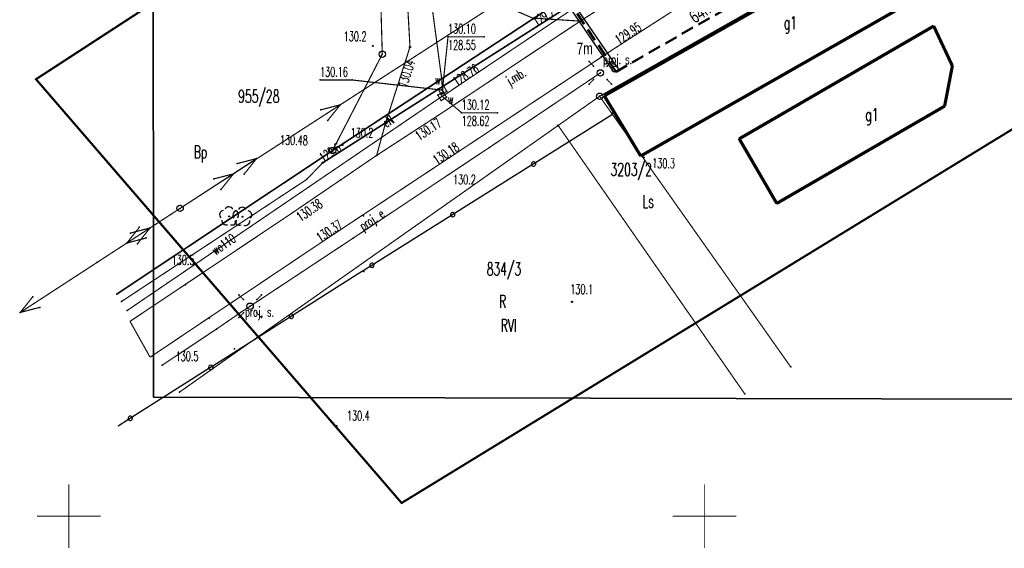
# Model space of a CAD drawing. Extents: x 6497146 to 6497453, y 5961397 to 5961603.
# Tile 1 of 10: x 6497146 to 6497224, y 5961397 to 5961439. Entities that reach past the tile are written whole.
import ezdxf

# ---------------------------------------------------------------- set-up
doc = ezdxf.new("R2010")
doc.units = 0
doc.header["$MEASUREMENT"] = 0
for name, pattern in [('BKO', [1.5, 1, -0.5]), ('GAO', [2.5, 1.5, -1]), ('GPE', [2, 1, 1]), ('GUZ', [1.5, 1, -0.5]), ('WSQ', [1.75, 1.25, -0.5])]:
    doc.linetypes.add(name, pattern=pattern)
doc.layers.get('0').update_dxf_attribs({"linetype": 'CONTINUOUS'})
for name, color, linetype, lineweight in [('_Opisy', 7, 'CONTINUOUS', 25), ('Oświetlenie drogowe', 10, 'BKO', 50), ('przepusty', 104, 'CONTINUOUS', 25)]:
    doc.layers.add(name, color=color, linetype=linetype, lineweight=lineweight)
for name, color, linetype in [('budynek ewidencyjny', 7, 'CONTINUOUS'), ('drzewo liściaste', 96, 'CONTINUOUS'), ('granica', 96, 'GPE'), ('jezdnia', 7, 'WSQ'), ('latarnia - ob. projektowany', 1, 'CONTINUOUS'), ('numer działki ewidencyjnej', 96, 'CONTINUOUS'), ('obręb ewidencyjny', 7, 'GAO'), ('obudowa ochronna przewodu', 7, 'CONTINUOUS'), ('ogrodzenie trwałe', 7, 'CONTINUOUS'), ('opis bud', 7, 'CONTINUOUS'), ('opis wysok', 7, 'CONTINUOUS'), ('prz elektroenerg podz - ob. proj', 1, 'WSQ'), ('przewód elektroenergetyczny niskiego napięcia', 1, 'CONTINUOUS'), ('przewód elektroenergetyczny podziemny', 1, 'CONTINUOUS'), ('przewód wodociągowy', 5, 'CONTINUOUS'), ('rzedna', 7, 'CONTINUOUS'), ('rzedna-Atr2', 7, 'CONTINUOUS'), ('rzedna-Atr3', 7, 'CONTINUOUS'), ('siatka', 7, 'CONTINUOUS'), ('słup przewodów napowietrznych', 7, 'GUZ'), ('użytek', 96, 'WSQ'), ('właz do komory lub kanału - kwadratowy', 7, 'CONTINUOUS'), ('Zakres', 4, 'WSQ')]:
    doc.layers.add(name, color=color, linetype=linetype)
doc.layers.get('0').off()
doc.styles.add('EL', font='romans.shx', dxfattribs={"width": 0.7})
doc.styles.get("Standard").update_dxf_attribs({"font": 'simplex.shx', "width": 0.85})

# ---------------------------------------------------------------- blocks, each defined once
blk = doc.blocks.new('L_0_02_1')
at = {"color": 0}
blk.add_point((0, 0), dxfattribs=at)
blk = doc.blocks.new('L_0_02_2')
at = {"color": 0}
blk.add_point((0, 0), dxfattribs=at)
blk = doc.blocks.new('OTZL')
at = {"color": 0, "linetype": 'Continuous'}
blk.add_circle((0, 0), 0.0721, dxfattribs=at)
for centre, radius, start, end in [((-0.8, 0.24), 0.7, 101.6336, 222.6141), ((-0.02, 0.82), 0.68, 29.5388, 149.6209), ((0.78, 0.24), 0.7, 318.5035, 78.3664), ((-0.46, -0.64), 0.7, 175.1009, 291.5014), ((0.46, -0.66), 0.7, 249.444, 4.8991)]:
    blk.add_arc(centre, radius, start, end, dxfattribs=at)

msp = doc.modelspace()

# ---------------------------------------------------------------- linework, layer by layer
at = {"layer": 'budynek ewidencyjny', "linetype": 'Continuous', "const_width": 0.25}
for points in [[(6497192.112, 5961433.066), (6497215.013, 5961446.051)], [(6497217.613, 5961441.241), (6497194.973, 5961428.331)], [(6497202.723, 5961429.681), (6497218.013, 5961438.551)], [(6497218.013, 5961438.551), (6497219.483, 5961435.421)], [(6497219.483, 5961435.421), (6497218.873, 5961432.251)], [(6497194.973, 5961428.331), (6497192.112, 5961433.066)], [(6497218.873, 5961432.251), (6497205.673, 5961424.601)], [(6497205.673, 5961424.601), (6497202.723, 5961429.681)]]:
    msp.add_lwpolyline(points, dxfattribs=at)
at = {"layer": 'budynek ewidencyjny'}
for p in [(6497218.013, 5961438.551), (6497218.013, 5961438.551), (6497219.483, 5961435.421), (6497219.483, 5961435.421), (6497192.243, 5961433.111), (6497192.243, 5961433.111), (6497218.873, 5961432.251), (6497218.873, 5961432.251), (6497202.723, 5961429.681), (6497202.723, 5961429.681), (6497194.973, 5961428.331), (6497194.973, 5961428.331), (6497205.673, 5961424.601), (6497205.673, 5961424.601)]:
    msp.add_point(p, dxfattribs=at)
at = {"layer": 'drzewo liściaste'}
for p in [(6497162.61, 5961423.58), (6497163.65, 5961423.55)]:
    msp.add_point(p, dxfattribs=at)
at = {"layer": 'granica', "linetype": 'GPE', "const_width": 0.09}
for points in [[(6497191.743, 5961433.031), (6497278.863, 5961482.331)], [(6497174.653, 5961436.341), (6497173.895, 5961463.129)], [(6497170.743, 5961428.761), (6497188.803, 5961440.631)], [(6497174.653, 5961436.341), (6497170.743, 5961428.761)], [(6497188.483, 5961430.731), (6497191.743, 5961433.031)], [(6497206.77, 5961411.737), (6497191.743, 5961433.031)], [(6497158.7, 5961409.752), (6497188.483, 5961430.731)], [(6497203.156, 5961409.616), (6497188.483, 5961430.731)], [(6497153.779, 5961417.466), (6497170.743, 5961428.761)]]:
    msp.add_lwpolyline(points, dxfattribs=at)
at = {"layer": 'granica', "linetype": 'GPE'}
for centre, radius in [((6497174.653, 5961436.341), 0.25), ((6497191.743, 5961433.031), 0.25), ((6497188.483, 5961430.731), 0.045), ((6497170.743, 5961428.761), 0.25)]:
    msp.add_circle(centre, radius, dxfattribs=at)
at = {"layer": 'jezdnia', "linetype": 'WSQ', "const_width": 0.09}
for points in [[(6497175.777, 5961467.895), (6497176.113, 5961459.071), (6497176.273, 5961446.751), (6497176.833, 5961436.911), (6497174.883, 5961430.831), (6497174.213, 5961428.381), (6497179.357, 5961431.727), (6497190.223, 5961438.941), (6497186.483, 5961439.181), (6497183.713, 5961440.371), (6497181.833, 5961443.111), (6497180.843, 5961447.101), (6497180.153, 5961459.441)], [(6497200.353, 5961445.461), (6497190.223, 5961438.941)], [(6497193, 5961436.847), (6497202.213, 5961442.771)], [(6497190.223, 5961438.941), (6497179.357, 5961431.727)], [(6497181.229, 5961429.059), (6497193, 5961436.847)], [(6497179.357, 5961431.727), (6497174.213, 5961428.381)], [(6497169.582, 5961421.346), (6497181.229, 5961429.059)], [(6497174.213, 5961428.381), (6497167.478, 5961423.789)], [(6497167.478, 5961423.789), (6497154.816, 5961415.319)], [(6497156.395, 5961412.501), (6497169.582, 5961421.346)], [(6497154.816, 5961415.319), (6497156.395, 5961412.501)]]:
    msp.add_lwpolyline(points, dxfattribs=at)
at = {"layer": 'jezdnia'}
for p in [(6497190.223, 5961438.941), (6497190.223, 5961438.941), (6497176.833, 5961436.911), (6497191.873, 5961436.121), (6497174.883, 5961430.831), (6497174.213, 5961428.381), (6497174.213, 5961428.381), (6497171.383, 5961426.451), (6497173.173, 5961423.611), (6497159.183, 5961418.201), (6497161.043, 5961415.561)]:
    msp.add_point(p, dxfattribs=at)
at = {"layer": 'latarnia - ob. projektowany', "linetype": 'Continuous', "const_width": 0.07}
for points in [[(6497191.273, 5961435.402), (6497190.92, 5961435.755)], [(6497192.334, 5961435.402), (6497192.687, 5961435.755)], [(6497191.273, 5961434.341), (6497190.92, 5961433.988)], [(6497192.334, 5961434.341), (6497192.687, 5961433.988)], [(6497163.733, 5961417.042), (6497163.38, 5961417.395)], [(6497164.794, 5961417.042), (6497165.147, 5961417.395)], [(6497163.733, 5961415.981), (6497163.38, 5961415.628)], [(6497164.794, 5961415.981), (6497165.147, 5961415.628)]]:
    msp.add_lwpolyline(points, dxfattribs=at)
at = {"layer": 'latarnia - ob. projektowany', "linetype": 'Continuous'}
for centre in [(6497191.803, 5961434.871), (6497164.263, 5961416.511)]:
    msp.add_circle(centre, 0.25, dxfattribs=at)
at = {"layer": 'latarnia - ob. projektowany'}
for p in [(6497190.92, 5961435.755), (6497192.687, 5961435.755), (6497191.273, 5961435.402), (6497191.803, 5961434.871), (6497192.334, 5961435.402), (6497190.92, 5961433.988), (6497191.273, 5961434.341), (6497192.334, 5961434.341), (6497192.687, 5961433.988), (6497163.38, 5961417.395), (6497163.733, 5961417.042), (6497164.794, 5961417.042), (6497165.147, 5961417.395), (6497164.263, 5961416.511), (6497163.38, 5961415.628), (6497163.733, 5961415.981), (6497164.794, 5961415.981), (6497165.147, 5961415.628)]:
    msp.add_point(p, dxfattribs=at)
at = {"layer": 'obręb ewidencyjny', "linetype": 'GAO', "const_width": 0.13}
for points in [[(6497153.779, 5961417.466), (6497170.743, 5961428.761), (6497188.803, 5961440.631), (6497216.983, 5961459.111), (6497221.783, 5961461.691), (6497271.943, 5961489.751), (6497274.333, 5961487.191), (6497278.863, 5961482.331), (6497291.403, 5961469.611), (6497295.629, 5961465.111)], [(6497295.629, 5961465.111), (6497291.403, 5961469.611), (6497278.863, 5961482.331), (6497274.333, 5961487.191), (6497271.943, 5961489.751), (6497221.783, 5961461.691), (6497216.983, 5961459.111), (6497188.803, 5961440.631), (6497170.743, 5961428.761), (6497153.779, 5961417.466)]]:
    msp.add_lwpolyline(points, dxfattribs=at)
at = {"layer": 'obręb ewidencyjny'}
for p in [(6497170.743, 5961428.761), (6497170.743, 5961428.761), (6497153.779, 5961417.466), (6497153.779, 5961417.466)]:
    msp.add_point(p, dxfattribs=at)
at = {"layer": 'obudowa ochronna przewodu', "linetype": 'Continuous', "const_width": 0.13}
msp.add_lwpolyline([(6497190.363, 5961440.801), (6497189.203, 5961440.041), (6497169.963, 5961427.791)], dxfattribs=at)
at = {"layer": 'obudowa ochronna przewodu'}
msp.add_point((6497169.963, 5961427.791), dxfattribs=at)
at = {"layer": 'ogrodzenie trwałe', "linetype": 'Continuous'}
msp.add_lwpolyline([(6497192.75, 5961431.597), (6497186.693, 5961427.797), (6497186.693, 5961427.797, 1), (6497186.397, 5961427.611, 1), (6497186.693, 5961427.797), (6497186.397, 5961427.611), (6497180.34, 5961423.811), (6497180.34, 5961423.811, 1), (6497180.044, 5961423.625, 1), (6497180.34, 5961423.811), (6497180.044, 5961423.625), (6497173.987, 5961419.825), (6497173.987, 5961419.825, 1), (6497173.691, 5961419.639, 1), (6497173.987, 5961419.825), (6497173.691, 5961419.639), (6497172.681, 5961419.006), (6497172.681, 5961419.006), (6497167.649, 5961415.815), (6497167.649, 5961415.815, 1), (6497167.354, 5961415.627, 1), (6497167.649, 5961415.815), (6497167.354, 5961415.627), (6497161.316, 5961411.798), (6497161.316, 5961411.798, 1), (6497161.02, 5961411.61, 1), (6497161.316, 5961411.798), (6497161.02, 5961411.61), (6497154.982, 5961407.781), (6497154.982, 5961407.781, 1), (6497154.687, 5961407.593, 1), (6497154.982, 5961407.781), (6497154.687, 5961407.593), (6497153.871, 5961407.076)], format="xyb", dxfattribs=at)
at = {"layer": 'ogrodzenie trwałe'}
for p in [(6497192.763, 5961431.691), (6497173.203, 5961419.251), (6497163.043, 5961413.151)]:
    msp.add_point(p, dxfattribs=at)
at = {"layer": 'opis wysok', "linetype": 'Continuous'}
for centre in [(6497173.903, 5961436.991), (6497176.833, 5961436.911), (6497171.513, 5961429.201), (6497195.203, 5961428.211), (6497189.573, 5961416.861), (6497171.043, 5961407.091)]:
    msp.add_circle(centre, 0.045, dxfattribs=at)
at = {"layer": 'Oświetlenie drogowe', "color": 0, "linetype": 'ByBlock', "lineweight": 35}
msp.add_lwpolyline([(6497156.56, 5961577.211), (6497442.953, 5961577.142), (6497442.953, 5961408.711), (6497156.664, 5961409.357)], close=True, dxfattribs=at)
at = {"layer": 'Oświetlenie drogowe', "linetype": 'BKO'}
msp.add_lwpolyline([(6497225.12, 5961453.335), (6497193.033, 5961434.961), (6497189.398, 5961440.396), (6497187.361, 5961440.041), (6497183.386, 5961442.368), (6497183.16, 5961447.119)], dxfattribs=at)
at = {"layer": 'prz elektroenerg podz - ob. proj', "linetype": 'WSQ', "const_width": 0.09}
msp.add_lwpolyline([(6497191.803, 5961434.871), (6497183.093, 5961429.011), (6497172.353, 5961421.861), (6497164.263, 5961416.511), (6497163.513, 5961416.021), (6497161.613, 5961414.711), (6497157.348, 5961411.871)], dxfattribs=at)
at = {"layer": 'prz elektroenerg podz - ob. proj'}
for p in [(6497191.803, 5961434.871), (6497183.093, 5961429.011), (6497172.353, 5961421.861), (6497164.263, 5961416.511), (6497163.513, 5961416.021), (6497161.613, 5961414.711), (6497157.348, 5961411.871)]:
    msp.add_point(p, dxfattribs=at)
at = {"layer": 'przepusty', "color": 4}
for points in [[(6497189.287, 5961440.155), (6497192.749, 5961435.044)], [(6497189.579, 5961440.46), (6497193.075, 5961435.363)]]:
    msp.add_lwpolyline(points, dxfattribs=at)
msp.add_circle((6497192.949, 5961435.166), 0.24, dxfattribs=at)
at = {"layer": 'przewód elektroenergetyczny niskiego napięcia', "linetype": 'Continuous', "const_width": 0.09}
for points in [[(6497199.743, 5961450.721), (6497158.753, 5961424.211)], [(6497162.951, 5961426.926), (6497171.348, 5961432.357)], [(6497171.348, 5961432.357), (6497169.817, 5961431.962)], [(6497171.348, 5961432.357), (6497170.36, 5961431.122)], [(6497156.389, 5961422.67), (6497164.767, 5961428.13)], [(6497164.767, 5961428.13), (6497163.237, 5961427.73)], [(6497164.767, 5961428.13), (6497163.783, 5961426.892)], [(6497158.753, 5961424.211), (6497162.951, 5961426.926)], [(6497162.951, 5961426.926), (6497161.42, 5961426.531)], [(6497162.951, 5961426.926), (6497161.963, 5961425.692)], [(6497158.753, 5961424.211), (6497152.2, 5961419.941)], [(6497152.2, 5961419.941), (6497158.753, 5961424.211)], [(6497158.753, 5961424.211), (6497154.564, 5961421.481)], [(6497152.2, 5961419.941), (6497156.389, 5961422.67)], [(6497154.564, 5961421.481), (6497155.547, 5961422.719)], [(6497156.389, 5961422.67), (6497154.859, 5961422.27)], [(6497156.389, 5961422.67), (6497155.405, 5961421.433)], [(6497154.564, 5961421.481), (6497146.185, 5961416.022)], [(6497154.564, 5961421.481), (6497156.093, 5961421.881)], [(6497146.185, 5961416.022), (6497147.169, 5961417.259)], [(6497146.185, 5961416.022), (6497147.715, 5961416.422)]]:
    msp.add_lwpolyline(points, dxfattribs=at)
at = {"layer": 'przewód elektroenergetyczny niskiego napięcia'}
for p in [(6497171.348, 5961432.357), (6497171.348, 5961432.357), (6497171.348, 5961432.357), (6497169.817, 5961431.962), (6497170.36, 5961431.122), (6497163.237, 5961427.73), (6497164.767, 5961428.13), (6497164.767, 5961428.13), (6497164.767, 5961428.13), (6497162.951, 5961426.926), (6497162.951, 5961426.926), (6497162.951, 5961426.926), (6497162.951, 5961426.926), (6497161.42, 5961426.531), (6497163.783, 5961426.892), (6497161.963, 5961425.692), (6497158.753, 5961424.211), (6497158.753, 5961424.211), (6497158.753, 5961424.211), (6497158.753, 5961424.211), (6497158.753, 5961424.211), (6497155.547, 5961422.719), (6497156.389, 5961422.67), (6497156.389, 5961422.67), (6497156.389, 5961422.67), (6497156.389, 5961422.67), (6497154.859, 5961422.27), (6497156.093, 5961421.881), (6497154.564, 5961421.481), (6497154.564, 5961421.481), (6497154.564, 5961421.481), (6497154.564, 5961421.481), (6497155.405, 5961421.433), (6497152.2, 5961419.941), (6497152.2, 5961419.941), (6497152.2, 5961419.941), (6497147.169, 5961417.259), (6497147.715, 5961416.422), (6497146.185, 5961416.022), (6497146.185, 5961416.022), (6497146.185, 5961416.022)]:
    msp.add_point(p, dxfattribs=at)
at = {"layer": 'przewód elektroenergetyczny podziemny', "linetype": 'Continuous', "const_width": 0.09}
msp.add_lwpolyline([(6497154.149, 5961416.885), (6497168.703, 5961426.481), (6497169.963, 5961427.791), (6497189.203, 5961440.041), (6497190.363, 5961440.801), (6497190.133, 5961441.211)], dxfattribs=at)
at = {"layer": 'przewód elektroenergetyczny podziemny'}
for p in [(6497169.963, 5961427.791), (6497168.703, 5961426.481), (6497154.149, 5961416.885)]:
    msp.add_point(p, dxfattribs=at)
at = {"layer": 'przewód wodociągowy', "linetype": 'Continuous', "const_width": 0.09}
for points in [[(6497242.793, 5961470.331), (6497238.793, 5961468.381), (6497214.143, 5961456.361), (6497179.563, 5961433.141), (6497179.383, 5961433.511), (6497179.333, 5961434.321)], [(6497176.132, 5961464.553), (6497176.933, 5961452.371), (6497179.333, 5961434.321)], [(6497154.599, 5961416.18), (6497179.363, 5961433.031), (6497179.563, 5961433.141)]]:
    msp.add_lwpolyline(points, dxfattribs=at)
at = {"layer": 'przewód wodociągowy'}
for p in [(6497179.333, 5961434.321), (6497179.333, 5961434.321), (6497179.383, 5961433.511), (6497179.563, 5961433.141), (6497179.563, 5961433.141), (6497179.363, 5961433.031), (6497154.599, 5961416.18)]:
    msp.add_point(p, dxfattribs=at)
at = {"layer": 'rzedna', "color": 7, "linetype": 'Continuous'}
for centre in [(6497179.383, 5961433.511), (6497179.383, 5961433.511), (6497179.563, 5961433.141), (6497179.363, 5961433.031), (6497169.963, 5961427.791)]:
    msp.add_circle(centre, 0.045, dxfattribs=at)
at = {"layer": 'rzedna', "color": 5, "linetype": 'Continuous'}
msp.add_circle((6497179.563, 5961433.141), 0.045, dxfattribs=at)
at = {"layer": 'rzedna'}
for p in [(6497179.383, 5961433.511), (6497179.383, 5961433.511), (6497179.563, 5961433.141), (6497179.563, 5961433.141), (6497179.363, 5961433.031), (6497169.963, 5961427.791)]:
    msp.add_point(p, dxfattribs=at)
at = {"layer": 'rzedna-Atr2', "color": 7, "linetype": 'Continuous', "const_width": 0.09}
for points in [[(6497179.383, 5961433.511), (6497179.823, 5961437.711), (6497182.677, 5961437.711)], [(6497179.383, 5961433.511), (6497172.283, 5961434.311), (6497169.759, 5961434.311)], [(6497179.363, 5961433.031), (6497180.893, 5961431.731), (6497183.715, 5961431.731)]]:
    msp.add_lwpolyline(points, dxfattribs=at)
at = {"layer": 'rzedna-Atr2'}
for p in [(6497179.823, 5961437.711), (6497182.677, 5961437.711), (6497169.759, 5961434.311), (6497172.283, 5961434.311), (6497179.383, 5961433.511), (6497179.383, 5961433.511), (6497179.363, 5961433.031), (6497180.893, 5961431.731), (6497183.715, 5961431.731)]:
    msp.add_point(p, dxfattribs=at)
at = {"layer": 'siatka', "color": 7, "linetype": 'Continuous', "const_width": 0.07}
for points in [[(6497150, 5961397.5), (6497150, 5961402.5)], [(6497200, 5961397.5), (6497200, 5961402.5)], [(6497147.5, 5961400), (6497152.5, 5961400)], [(6497197.5, 5961400), (6497202.5, 5961400)]]:
    msp.add_lwpolyline(points, dxfattribs=at)
at = {"layer": 'słup przewodów napowietrznych', "color": 7, "linetype": 'Continuous'}
msp.add_circle((6497158.753, 5961424.211), 0.25, dxfattribs=at)
at = {"layer": 'słup przewodów napowietrznych'}
msp.add_point((6497158.753, 5961424.211), dxfattribs=at)
at = {"layer": 'użytek', "linetype": 'WSQ', "const_width": 0.09}
for points in [[(6497246.373, 5961463.941), (6497191.743, 5961433.031)], [(6497246.373, 5961463.941), (6497191.743, 5961433.031)], [(6497191.743, 5961433.031), (6497246.373, 5961463.941)], [(6497174.653, 5961436.341), (6497173.895, 5961463.129)], [(6497173.895, 5961463.129), (6497174.653, 5961436.341)], [(6497170.743, 5961428.761), (6497188.803, 5961440.631)], [(6497188.803, 5961440.631), (6497170.743, 5961428.761)], [(6497170.743, 5961428.761), (6497174.653, 5961436.341)], [(6497174.653, 5961436.341), (6497170.743, 5961428.761)], [(6497191.743, 5961433.031), (6497188.483, 5961430.731)], [(6497188.483, 5961430.731), (6497191.743, 5961433.031)], [(6497191.743, 5961433.031), (6497206.77, 5961411.737)], [(6497206.77, 5961411.737), (6497191.743, 5961433.031)], [(6497191.743, 5961433.031), (6497206.77, 5961411.737)], [(6497188.483, 5961430.731), (6497158.701, 5961409.751)], [(6497188.483, 5961430.731), (6497158.701, 5961409.751)], [(6497158.701, 5961409.751), (6497188.483, 5961430.731)], [(6497203.156, 5961409.616), (6497188.483, 5961430.731)], [(6497203.156, 5961409.616), (6497188.483, 5961430.731)], [(6497188.483, 5961430.731), (6497203.156, 5961409.616)], [(6497153.779, 5961417.466), (6497170.743, 5961428.761)], [(6497170.743, 5961428.761), (6497153.779, 5961417.466)]]:
    msp.add_lwpolyline(points, dxfattribs=at)
at = {"layer": 'właz do komory lub kanału - kwadratowy', "color": 7, "linetype": 'Continuous', "const_width": 0.09}
for points in [[(6497179.043, 5961433.608), (6497179.48, 5961433.851), (6497179.723, 5961433.413), (6497179.285, 5961433.171)], [(6497179.019, 5961433.114), (6497179.446, 5961433.374), (6497179.706, 5961432.948), (6497179.28, 5961432.687)]]:
    msp.add_lwpolyline(points, close=True, dxfattribs=at)
at = {"layer": 'właz do komory lub kanału - kwadratowy'}
for p in [(6497179.019, 5961433.114), (6497179.043, 5961433.608), (6497179.285, 5961433.171), (6497179.446, 5961433.374), (6497179.48, 5961433.851), (6497179.723, 5961433.413), (6497179.28, 5961432.687), (6497179.706, 5961432.948)]:
    msp.add_point(p, dxfattribs=at)
at = {"layer": 'Zakres', "linetype": 'WSQ', "const_width": 0.17}
msp.add_lwpolyline([(6497233.853, 5961490.641), (6497279.543, 5961520.981), (6497328.8, 5961564.2), (6497356.612, 5961536.538), (6497291.713, 5961471.771), (6497176.173, 5961401.031), (6497147.423, 5961434.371), (6497168.665, 5961448.2), (6497168.24, 5961494.21), (6497187.59, 5961494.45), (6497190.4, 5961463)], close=True, dxfattribs=at)
at = {"layer": 'Zakres'}
for p in [(6497147.423, 5961434.371), (6497176.173, 5961401.031)]:
    msp.add_point(p, dxfattribs=at)

# ---------------------------------------------------------------- block references
at = {"layer": 'drzewo liściaste', "linetype": 'Continuous', "xscale": 0.5, "yscale": 0.5, "zscale": 0.5}
for p in [(6497162.61, 5961423.58), (6497163.65, 5961423.55)]:
    msp.add_blockref('OTZL', p, dxfattribs=at)
at = {"layer": 'granica', "linetype": 'Continuous', "xscale": 0.5, "yscale": 0.5, "zscale": 0.5}
for name, p, rotation in [('L_0_02_1', (6497174.653, 5961436.341), 242.71), ('L_0_02_1', (6497174.653, 5961436.341), 91.62), ('L_0_02_1', (6497191.743, 5961433.031), 29.5), ('L_0_02_2', (6497191.743, 5961433.031), 305.21), ('L_0_02_2', (6497191.743, 5961433.031), 215.2), ('L_0_02_2', (6497188.483, 5961430.731), 304.8), ('L_0_02_2', (6497188.483, 5961430.731), 215.16), ('L_0_02_1', (6497188.483, 5961430.731), 35.2), ('L_0_02_2', (6497170.743, 5961428.761), 62.71), ('L_0_02_2', (6497170.743, 5961428.761), 213.66), ('L_0_02_1', (6497170.743, 5961428.761), 33.32), ('L_0_02_1', (6497153.779, 5961417.466), 33.66), ('L_0_02_1', (6497206.77, 5961411.737), 125.21), ('L_0_02_1', (6497158.7, 5961409.752), 35.16), ('L_0_02_1', (6497203.156, 5961409.616), 124.8)]:
    msp.add_blockref(name, p, dxfattribs=dict(at, rotation=rotation))

# ---------------------------------------------------------------- texts
at = {"layer": '_Opisy', "color": 1, "insert": (6497199.41, 5961438.465), "char_height": 1.01246, "attachment_point": 7, "rotation": 34.72145, "line_spacing_factor": 0.6, "style": 'EL'}
msp.add_mtext('\\FArial|b0|i0|c238238|p39;64m( 58m)', dxfattribs=at)
at = {"layer": '_Opisy', "color": 4, "insert": (6497189.942, 5961436.315), "char_height": 0.93406, "attachment_point": 7, "rotation": 0.29015, "line_spacing_factor": 0.6, "style": 'EL'}
msp.add_mtext('\\FArial|b0|i0|c238238|p39;7m', dxfattribs=at)
at = {"layer": 'jezdnia', "color": 7, "width": 0.62}
msp.add_text('j.mb.', height=0.75, rotation=31.4, dxfattribs=at).set_placement((6497184.683, 5961433.851))
at = {"layer": 'latarnia - ob. projektowany', "width": 0.62}
for p in [(6497192.023, 5961435.561), (6497163.863, 5961415.701)]:
    msp.add_text('proj. s.', height=0.75, dxfattribs=at).set_placement(p)
at = {"layer": 'numer działki ewidencyjnej', "width": 0.62}
for s, p in [('955/28', (6497163.323, 5961432.531)), ('3203/2', (6497192.603, 5961426.771)), ('834/3', (6497182.863, 5961418.941))]:
    msp.add_text(s, height=1, dxfattribs=at).set_placement(p)
at = {"layer": 'opis bud', "color": 7, "width": 0.62}
for p in [(6497206.224, 5961438.311), (6497212.634, 5961431.091)]:
    msp.add_text('g1', height=1, dxfattribs=at).set_placement(p)
at = {"layer": 'opis wysok', "width": 0.62}
for s, rotation, p in [('129.95', 32.7, (6497193.263, 5961437.074)), ('130.04', 72.2, (6497176.577, 5961433.662)), ('130.17', 33.6, (6497177.558, 5961429.508)), ('130.48', 359.3, (6497166.603, 5961429.211)), ('130.18', 33.5, (6497178.947, 5961427.627)), ('130.3', 359.3, (6497195.873, 5961427.391)), ('130.38', 34.3, (6497168.221, 5961423.13)), ('130.37', 33.5, (6497169.777, 5961421.517))]:
    msp.add_text(s, height=0.75, rotation=rotation, dxfattribs=at).set_placement(p)
for s, p in [('130.2', (6497171.623, 5961437.371)), ('130.2', (6497172.161, 5961429.778)), ('130.2', (6497180.22, 5961426.105)), ('130.5', (6497158.09, 5961419.77)), ('130.1', (6497189.433, 5961417.471)), ('130.5', (6497158.404, 5961412.199)), ('130.4', (6497171.873, 5961407.521))]:
    msp.add_text(s, height=0.75, dxfattribs=at).set_placement(p)
at = {"layer": 'prz elektroenerg podz - ob. proj', "width": 0.62}
msp.add_text('proj. e', height=0.75, rotation=33.7, dxfattribs=at).set_placement((6497173.166, 5961422.436))
at = {"layer": 'przewód elektroenergetyczny podziemny', "width": 0.62}
msp.add_text('eN', height=0.75, rotation=32.5, dxfattribs=at).set_placement((6497174.974, 5961430.535))
at = {"layer": 'przewód wodociągowy', "width": 0.62}
msp.add_text('wo110', height=0.75, rotation=34.2, dxfattribs=at).set_placement((6497161.552, 5961420.51))
at = {"layer": 'rzedna-Atr2', "color": 5, "width": 0.62}
for s, p in [('130.10', (6497179.823, 5961437.969)), ('130.16', (6497169.759, 5961434.568)), ('130.12', (6497180.893, 5961431.989))]:
    msp.add_text(s, height=0.75, dxfattribs=at).set_placement(p)
msp.add_text('128.76', height=0.75, rotation=33.9, dxfattribs=at).set_placement((6497180.512, 5961433.781))
at = {"layer": 'rzedna-Atr2', "color": 7, "width": 0.62}
msp.add_text('128.76', height=0.75, rotation=33.9, dxfattribs=at).set_placement((6497180.512, 5961433.781))
at = {"layer": 'rzedna-Atr3', "color": 1, "width": 0.62}
for s, p in [('129.2', (6497186.783, 5961438.501)), ('129.6', (6497169.993, 5961427.811))]:
    msp.add_text(s, height=0.75, rotation=32.5, dxfattribs=at).set_placement(p)
at = {"layer": 'rzedna-Atr3', "color": 5, "width": 0.62}
for s, p in [('128.55', (6497179.823, 5961436.693)), ('128.62', (6497180.893, 5961430.714))]:
    msp.add_text(s, height=0.75, dxfattribs=at).set_placement(p)
at = {"layer": 'użytek', "width": 0.62}
for s, p in [('Bp', (6497159.823, 5961428.151)), ('Ls', (6497195.103, 5961424.261)), ('R', (6497183.843, 5961416.391)), ('RVI', (6497183.973, 5961414.501))]:
    msp.add_text(s, height=1, dxfattribs=at).set_placement(p)
at = {"layer": 'właz do komory lub kanału - kwadratowy', "color": 7, "width": 0.62}
for p in [(6497178.803, 5961433.951), (6497179.813, 5961432.441)]:
    msp.add_text('w', height=0.75, dxfattribs=at).set_placement(p)

doc.saveas('drawing.dxf')
